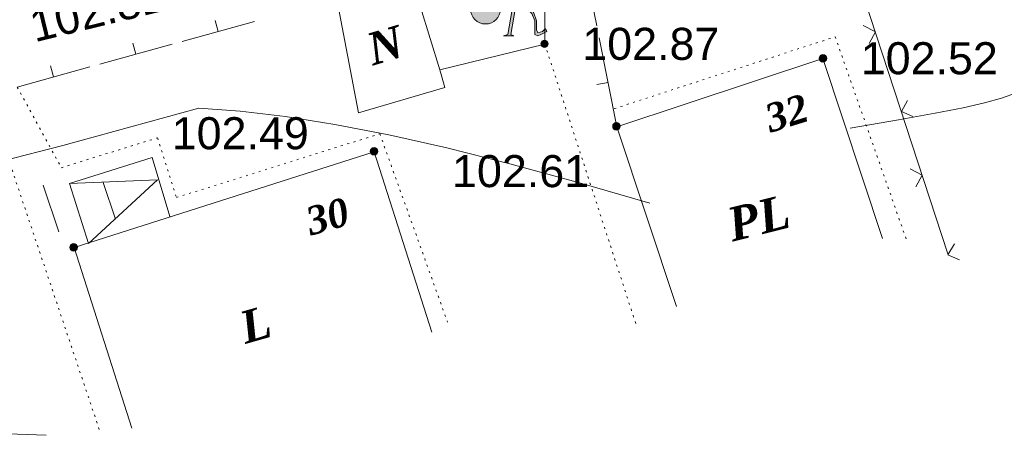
# Model space of a CAD drawing. Header units: millimetres. Extents: x 9396 to 25236, y 15106 to 31102.
# Tile 241 of 256: x 11902 to 11954, y 16823 to 16845. Entities that reach past the tile are written whole.
import ezdxf
from ezdxf.enums import TextEntityAlignment as Align

# ---------------------------------------------------------------- set-up
doc = ezdxf.new("R2010")
doc.units = ezdxf.units.MM
doc.linetypes.add('DOT', pattern=[0.25, 0, -0.25])
doc.linetypes.add('HIDDEN', pattern=[0.375, 0.25, -0.125])
for name, color, linetype, lineweight, true_color in [('1001010', 7, 'Continuous', 9, 0x000000), ('10010110', 7, 'Continuous', 20, 0xa25100), ('1060000', 7, 'Continuous', 9, 0x000000), ('1070000', 7, 'DOT', 9, 0x000000), ('21100200', 7, 'HIDDEN', 0, 0x800080), ('3000220', 7, 'Continuous', 9, 0x000000), ('3000260', 7, 'Continuous', 9, 0x000000), ('5010210', 7, 'Continuous', 20, 0x008000), ('5010410', 7, 'Continuous', 9, 0x000000)]:
    doc.layers.add(name, color=color, linetype=linetype, lineweight=lineweight, true_color=true_color)
doc.styles.add('10', font='timesbi.ttf', dxfattribs={"height": 0.001481})
doc.styles.add('9', font='timesbi.ttf', dxfattribs={"height": 0.001693})
doc.styles.add('F2', font='arial.ttf', dxfattribs={"height": 0.001693})

# ---------------------------------------------------------------- blocks, each defined once
blk = doc.blocks.new('SYMBOL21100200')
at = {"true_color": 0x800080}
h = blk.add_hatch(color=216, dxfattribs=at)
edge = h.paths.add_edge_path()
edge.add_arc((0, 0), 0.1, 0, 360)
at = {"color": 216, "linetype": 'Continuous', "lineweight": 0, "true_color": 0x800080}
blk.add_circle((0, 0), 0.1, dxfattribs=at)
blk = doc.blocks.new('SYMBOL5010410')
at = {"true_color": 0xffffff}
for points in [[(0.6715, 0.711), (0.8295, 0.711), (0.5925, -0.6715), (0.474, -0.711), (0.7505, -0.711), (0.6715, -0.6715), (0.9085, 0.711), (1.027, 0.711), (1.027, 0.7505), (0.711, 0.7505)], [(1, 0.05), (1.15, 0.15), (1.3035, 0.2765), (1.3825, 0.474), (1.4615, 0.711), (1.5405, 0.7505), (1.659, 0.7505), (1.6985, 0.6715), (1.659, 0.632), (1.58, 0.6715), (1.5405, 0.711), (1.4615, 0.632), (1.422, 0.4345), (1.264, 0.158), (1.106, 0.0395), (1.264, -0.079), (1.343, -0.316), (1.343, -0.553), (1.3825, -0.632), (1.501, -0.5925), (1.58, -0.5135), (1.6195, -0.5925), (1.4615, -0.6715), (1.3825, -0.711), (1.3035, -0.6715), (1.3035, -0.553), (1.3035, -0.316), (1.2245, -0.1185), (1.106, 0)], [(-0.0395, -0.0395), (0.0395, -0.0395), (0.0395, 0.0395), (-0.0395, 0.0395)]]:
    blk.add_hatch(color=7, dxfattribs=at).paths.add_polyline_path(points)
h = blk.add_hatch(color=7, dxfattribs=at)
edge = h.paths.add_edge_path()
edge.add_arc((0, 0), 0.395, 0, 360)
at = {"color": 18, "linetype": 'Continuous', "lineweight": 0, "true_color": 0x000000, "flags": 128}
for points in [[(0.6715, 0.711), (0.8295, 0.711), (0.5925, -0.6715), (0.474, -0.711), (0.7505, -0.711), (0.6715, -0.6715), (0.9085, 0.711), (1.027, 0.711), (1.027, 0.7505), (0.711, 0.7505), (0.6715, 0.711)], [(1, 0.05), (1, 0.05), (1.15, 0.15), (1.3035, 0.2765), (1.3825, 0.474), (1.4615, 0.711), (1.5405, 0.7505), (1.659, 0.7505), (1.6985, 0.6715), (1.659, 0.632), (1.58, 0.6715), (1.5405, 0.711), (1.4615, 0.632), (1.422, 0.4345), (1.264, 0.158), (1.106, 0.0395), (1.264, -0.079), (1.343, -0.316), (1.343, -0.553), (1.3825, -0.632), (1.501, -0.5925), (1.58, -0.5135), (1.6195, -0.5925), (1.4615, -0.6715), (1.3825, -0.711), (1.3035, -0.6715), (1.3035, -0.553), (1.3035, -0.316), (1.2245, -0.1185), (1.106, 0), (1, 0.05)], [(-0.0395, -0.0395), (0.0395, -0.0395), (0.0395, 0.0395), (-0.0395, 0.0395)]]:
    blk.add_lwpolyline(points, close=True, dxfattribs=at)
blk.add_lwpolyline([(1, 0.05), (0.8, 0.05)], dxfattribs=at)
at = {"color": 3, "linetype": 'Continuous', "lineweight": 0, "true_color": 0x00ea00}
blk.add_circle((0, 0), 0.395, dxfattribs=at)

msp = doc.modelspace()

# ---------------------------------------------------------------- linework, layer by layer
at = {"layer": '1001010', "color": 253}
for p, q in [((11904.258, 16836.037), (11905.256, 16832.87)), ((11906.687, 16834.158), (11906.043, 16836.091))]:
    msp.add_line(p, q, dxfattribs=at)
for points in [[(11922.278, 16847.017, 0), (11929.378, 16848.617, 0), (11929.358, 16843.397, 0), (11923.818, 16842.037, 0)], [(11919.518, 16839.777, 0), (11918.378, 16845.797, 0), (11922.278, 16847.017, 0), (11923.818, 16842.037, 0)], [(11936.299, 16829.544, 0), (11933.158, 16839.037, 0), (11944.038, 16842.637, 0), (11947.179, 16833.144, 0)], [(11923.818, 16842.037, 0), (11924.077, 16841.104, 0), (11919.518, 16839.777, 0)], [(11904.258, 16836.037, 0), (11908.618, 16837.417, 0), (11909.55, 16834.302, 0)], [(11907.541, 16823.132, 0), (11904.498, 16832.657, 0), (11920.338, 16837.717, 0), (11923.381, 16828.192, 0)], [(11904.258, 16836.037, 0), (11908.906, 16836.234, 0), (11905.256, 16832.87, 0)]]:
    msp.add_polyline3d(points, dxfattribs=at)
at = {"layer": '10010110'}
for points in [[(11945.486, 16838.973, 0), (11948.025, 16839.412, 0), (11949.968, 16839.759, 0), (11951.44, 16840.043, 0), (11952.564, 16840.297, 0), (11953.465, 16840.55, 0), (11954.267, 16840.835, 0), (11955.094, 16841.181, 0), (11956.07, 16841.62, 0)], [(11911.091, 16840.029, 0), (11903.908, 16838.041, 0), (11897.582, 16836.439, 0), (11892.029, 16835.21, 0), (11887.162, 16834.343, 0), (11882.897, 16833.826, 0), (11879.148, 16833.647, 0), (11875.83, 16833.795, 0), (11872.858, 16834.257, 0)], [(11911.091, 16840.029, 0), (11913.275, 16839.867, 0), (11915.667, 16839.578, 0), (11918.276, 16839.159, 0), (11921.112, 16838.607, 0), (11924.183, 16837.918, 0), (11927.499, 16837.09, 0), (11931.069, 16836.119, 0), (11934.903, 16835.002, 0)]]:
    msp.add_polyline3d(points, dxfattribs=at)
at = {"layer": '1060000', "color": 253}
msp.add_polyline3d([(11890.404, 16841.807, 17.246), (11892.916, 16823.111, 0), (11903.018, 16822.749, 0)], dxfattribs=at)
at = {"layer": '1070000', "color": 253}
for p, q in [((11929.358, 16843.397), (11934.167, 16828.617)), ((11899.889, 16840.742), (11905.9, 16822.852))]:
    msp.add_line(p, q, dxfattribs=at)
for points in [[(11933.022, 16839.995, 0), (11944.686, 16843.788, 0), (11948.479, 16832.982, 0)], [(11901.498, 16841.137, 0), (11903.825, 16836.878, 0), (11908.906, 16838.452, 0), (11909.908, 16835.303, 0), (11920.642, 16838.667, 0), (11924.22, 16828.72, 0)]]:
    msp.add_polyline3d(points, dxfattribs=at)
at = {"layer": '3000220', "color": 253}
for p, q in [((11932.101, 16844.367), (11931.161, 16849.047)), ((11910.201, 16843.537), (11914.031, 16844.597)), ((11912.111, 16844.067), (11911.951, 16844.647)), ((11933.161, 16839.037), (11932.221, 16843.727)), ((11905.851, 16842.337), (11909.681, 16843.397)), ((11907.761, 16842.867), (11907.601, 16843.447)), ((11901.501, 16841.137), (11905.331, 16842.197)), ((11903.411, 16841.667), (11903.251, 16842.247)), ((11932.691, 16841.377), (11932.101, 16841.267))]:
    msp.add_line(p, q, dxfattribs=at)
at = {"layer": '3000260', "color": 253}
msp.add_line((11944.338, 16851.617), (11950.626, 16832.338), dxfattribs=at)
for points in [[(11946.171, 16844.377, 0), (11946.811, 16844.047, 0), (11946.481, 16843.427, 0)], [(11948.511, 16840.427, 0), (11948.181, 16839.837, 0), (11948.791, 16839.577, 0)], [(11948.641, 16836.817, 0), (11949.271, 16836.487, 0), (11948.951, 16835.867, 0)], [(11950.981, 16832.867, 0), (11950.641, 16832.277, 0), (11951.251, 16832.017, 0)]]:
    msp.add_polyline3d(points, dxfattribs=at)
at = {"layer": '5010210'}
msp.add_line((11903.691, 16833.497), (11902.871, 16835.947), dxfattribs=at)

# ---------------------------------------------------------------- block references
at = {"layer": '21100200', "xscale": 2, "yscale": 2, "zscale": 2}
for p in [(11929.338, 16843.417, 205.74), (11944.038, 16842.657, 205.04), (11933.138, 16839.057, 205.22), (11920.338, 16837.737, 204.98), (11904.478, 16832.677, 204.98)]:
    msp.add_blockref('SYMBOL21100200', p, dxfattribs=at)
at = {"layer": '5010410', "color": 253, "xscale": 2, "yscale": 2, "zscale": 2}
msp.add_blockref('SYMBOL5010410', (11926.224, 16845.255), dxfattribs=at)

# ---------------------------------------------------------------- texts
at = {"layer": '1001010', "color": 253, "style": '9'}
for s, height, rotation, p in [('N', 1.693, 16.6, (11920.038, 16843.077)), ('PL', 1.7725, 14, (11939.049, 16833.831)), ('L', 1.693, 15.9, (11913.319, 16828.385))]:
    msp.add_text(s, height=height, rotation=rotation, dxfattribs=at).set_placement(p, align=Align.MIDDLE_LEFT)
at = {"layer": '1001010', "color": 1, "true_color": 0xff0000, "style": '10'}
for s, rotation, p in [('32', 17.3, (11941.049, 16839.431)), ('30', 15.8, (11916.799, 16834.005))]:
    msp.add_text(s, height=1.4813, rotation=rotation, dxfattribs=at).set_placement(p, align=Align.MIDDLE_LEFT)
at = {"layer": '21100200', "color": 253, "style": 'F2'}
msp.add_text('102.82', height=1.693, rotation=13.7, dxfattribs=at).set_placement((11902.218, 16844.317, 205.64), align=Align.MIDDLE_LEFT)
for s, p in [('102.87', (11931.338, 16843.417, 205.74)), ('102.52', (11946.038, 16842.657, 205.04)), ('102.49', (11909.658, 16838.697, 204.98)), ('102.61', (11924.458, 16836.697, 58.08))]:
    msp.add_text(s, height=1.693, dxfattribs=at).set_placement(p, align=Align.MIDDLE_LEFT)

doc.saveas('drawing.dxf')
